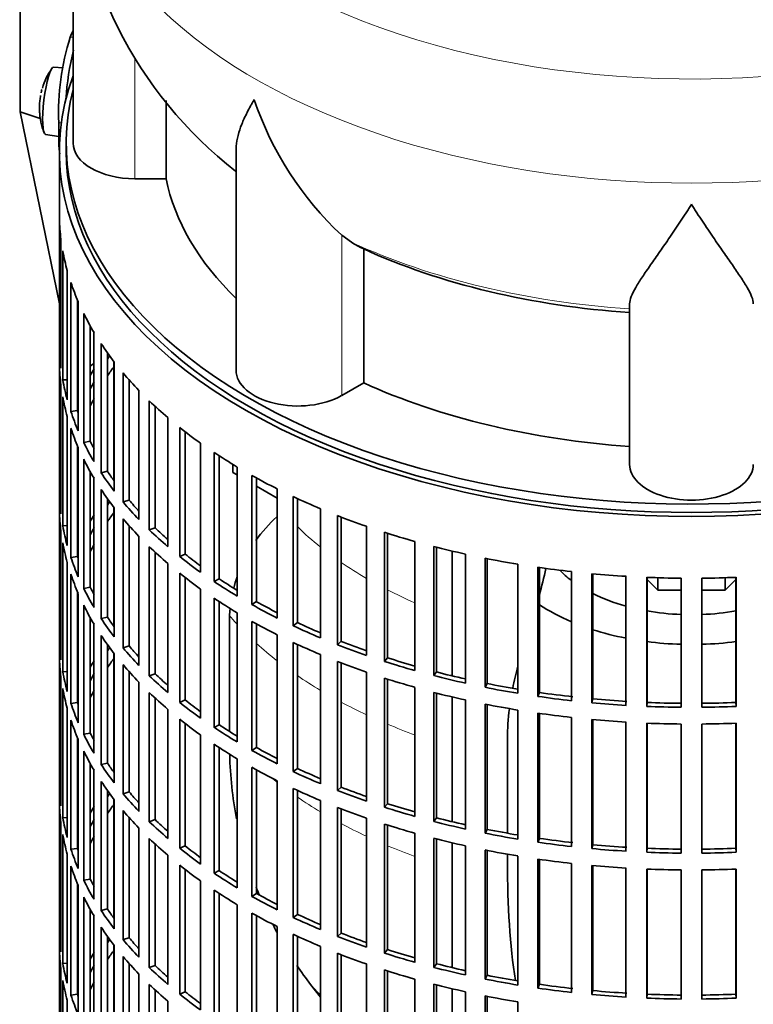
# Model space of a CAD drawing. Header units: millimetres. Extents: x 160 to 768, y -1238 to 1433.
# Tile 3 of 15: x 572 to 679, y -1128 to -985. Entities that reach past the tile are written whole.
import ezdxf

# ---------------------------------------------------------------- set-up
doc = ezdxf.new("R2010")
doc.units = ezdxf.units.MM
for name, color, linetype in [('M5X8_UNI7687', 7, 'Continuous'), ('VSI134_DIFFUSORE', 7, 'Continuous'), ('VSI134_FILTRO_A', 7, 'Continuous'), ('VSI134_GIUNTO_8×', 7, 'Continuous'), ('VSI134_SUPPORTO_', 7, 'Continuous'), ('VSI134_TERMINALE', 7, 'Continuous')]:
    doc.layers.add(name, color=color, linetype=linetype)

# ---------------------------------------------------------------- blocks, each defined once
blk = doc.blocks.new('SE4')
at = {"layer": 'M5X8_UNI7687', "color": 7, "linetype": 'Continuous', "lineweight": 35}
for p, q in [((578.34, -991.9), (577.03, -991.78)), ((575.83, -1001.57), (577.76, -1001.86))]:
    blk.add_line(p, q, dxfattribs=at)
for centre, radius, start, end in [((584.95, -997.72), 10, 144.9873, 163.3043), ((584.95, -997.72), 10, 166.4722, 167.3464), ((208.85, -941.16), 370.34, 351.3859, 351.4936), ((584.95, -997.72), 10, 182.7249, 201.02)]:
    blk.add_arc(centre, radius, start, end, dxfattribs=at)
for centre, major_axis, ratio, start_param, end_param in [((576.44, -996.67), (0.6, 4.89), 0.169759, 0.004788, 3.136805), ((584.97, -997.63), (9.78, -2.08), 0.810411, 3.076577, 3.120069), ((584.93, -997.84), (9.94, -1.06), 0.589949, 3.115062, 3.229621), ((583.42, -995.72), (-7.36, -5.62), 0.747167, 5.690056, 5.839748)]:
    blk.add_ellipse(centre, major_axis=major_axis, ratio=ratio, start_param=start_param, end_param=end_param, dxfattribs=at)
at = {"layer": 'VSI134_DIFFUSORE', "color": 7, "linetype": 'Continuous', "lineweight": 35}
for p, q in [((579.85, -959.77), (579.85, -1002.83)), ((593.38, -1008.03), (593.38, -996.64)), ((603.57, -1003.76), (603.57, -1035.9)), ((588.85, -1008.03), (593.38, -1008.03)), ((620.36, -1017.28), (618.94, -1016.23)), ((622.14, -1037.72), (622.14, -1018.25)), ((660.85, -1049.59), (660.85, -1026.25)), ((618.94, -1039.57), (622.14, -1037.72))]:
    blk.add_line(p, q, dxfattribs=at)
at = {"layer": 'VSI134_DIFFUSORE', "color": 4, "linetype": 'Continuous', "lineweight": 9}
for p, q in [((588.85, -1008.03), (588.85, -990.41)), ((618.94, -1039.57), (618.94, -1016.23))]:
    blk.add_line(p, q, dxfattribs=at)
at = {"layer": 'VSI134_DIFFUSORE', "color": 7, "linetype": 'Continuous', "lineweight": 35}
for centre, radius, start, end in [((641.19, -958.56), 61.32, 181.143, 232.0809), ((651.44, -981.27), 47.73, 198.6373, 227.0857), ((628.27, -1004.88), 14.7, 237.4509, 245.3566)]:
    blk.add_arc(centre, radius, start, end, dxfattribs=at)
at = {"layer": 'VSI134_DIFFUSORE', "color": 4, "linetype": 'Continuous', "lineweight": 9}
for centre, major_axis, start_param, end_param in [((669.85, -944.06), (85.67, 0), 2.814659, 6.283185), ((669.85, -956.81), (-89.83, 0), 0, 3.20888), ((669.85, -981.36), (-79.5, 0), 0.898849, 1.457346)]:
    blk.add_ellipse(centre, major_axis=major_axis, ratio=0.57735, start_param=start_param, end_param=end_param, dxfattribs=at)
at = {"layer": 'VSI134_DIFFUSORE', "color": 7, "linetype": 'Continuous', "lineweight": 35}
for centre, major_axis, start_param, end_param in [((588.85, -1002.83), (9, 0), 3.141593, 4.712389), ((669.85, -1002.83), (-77, 0), 0.117151, 0.534109), ((669.85, -983.35), (-77, 0), 0.902549, 1.453645), ((612.57, -1035.9), (9, 0), 3.141593, 5.497787), ((669.85, -1002.83), (-77, 0), 0.902549, 1.453645), ((669.85, -1049.59), (-9, 0), 0, 3.141593)]:
    blk.add_ellipse(centre, major_axis=major_axis, ratio=0.57735, start_param=start_param, end_param=end_param, dxfattribs=at)
for points, knots in [([(603.57, -1003.77), (603.57, -1003.61), (603.58, -1003.44), (603.67, -1002.26), (603.95, -1001.21), (604.62, -999.53), (604.89, -998.96), (605.34, -998.07), (605.5, -997.77), (605.76, -997.31), (605.89, -997.07), (606.02, -996.84), (606.12, -996.68), (606.16, -996.6), (606.21, -996.52)], [0.4586292, 0.4586292, 0.4586292, 0.4586292, 0.5, 0.5, 0.75, 0.75, 0.875, 0.875, 0.9375, 0.9375, 0.96875, 0.984375, 0.984375, 1, 1, 1, 1]), ([(669.85, -1011.74), (669.72, -1011.95), (669.58, -1012.17), (669.32, -1012.59), (669.19, -1012.79), (668.79, -1013.41), (668.52, -1013.81), (667.74, -1015.01), (667.22, -1015.77), (666.21, -1017.25), (665.71, -1017.96), (664.77, -1019.31), (664.31, -1019.96), (663.47, -1021.18), (663.07, -1021.76), (662.53, -1022.58), (662.36, -1022.84), (662.04, -1023.36), (661.89, -1023.61), (661.47, -1024.33), (661.25, -1024.77), (660.94, -1025.57), (660.85, -1025.93), (660.85, -1026.25)], [0, 0, 0, 0, 0.03125, 0.03125, 0.0625, 0.0625, 0.125, 0.125, 0.25, 0.25, 0.375, 0.375, 0.5, 0.5, 0.625, 0.625, 0.6875, 0.6875, 0.75, 0.75, 0.875, 0.875, 1, 1, 1, 1]), ([(678.85, -1026.25), (678.85, -1025.93), (678.76, -1025.57), (678.45, -1024.77), (678.23, -1024.33), (677.81, -1023.61), (677.66, -1023.36), (677.34, -1022.85), (677.17, -1022.58), (676.63, -1021.76), (676.23, -1021.18), (675.39, -1019.96), (674.94, -1019.32), (673.99, -1017.97), (673.5, -1017.25), (672.48, -1015.78), (671.96, -1015.01), (671.18, -1013.82), (670.91, -1013.41), (670.52, -1012.79), (670.38, -1012.59), (670.12, -1012.17), (669.98, -1011.95), (669.85, -1011.74)], [0, 0, 0, 0, 0.125, 0.125, 0.25, 0.25, 0.3125, 0.3125, 0.375, 0.375, 0.5, 0.5, 0.625, 0.625, 0.75, 0.75, 0.875, 0.875, 0.9375, 0.9375, 0.96875, 0.96875, 1, 1, 1, 1])]:
    blk.add_open_spline(points, degree=3, knots=knots, dxfattribs=at)
at = {"layer": 'VSI134_FILTRO_A', "color": 7, "linetype": 'Continuous', "lineweight": 35}
for p, q in [((577.85, -1004.05), (577.85, -1168.17)), ((577.86, -1013.91), (577.86, -1032.69)), ((578.08, -1016.79), (578.08, -1035.57)), ((578.34, -1018.54), (578.34, -1037.31)), ((579, -1021.4), (579, -1040.18)), ((579.52, -1023.12), (579.52, -1041.9)), ((580.5, -1025.69), (580.5, -1041.77)), ((580.6, -1025.94), (580.6, -1044.72)), ((581.39, -1027.63), (581.39, -1046.41)), ((582.34, -1029.43), (582.34, -1046.23)), ((582.89, -1030.38), (582.89, -1049.16)), ((578.08, -1032.68), (577.86, -1032.69)), ((583.93, -1032.02), (583.93, -1050.8)), ((584.85, -1033.36), (584.85, -1050.58)), ((577.86, -1035.14), (577.86, -1053.92)), ((585.84, -1034.69), (585.84, -1053.47)), ((587.12, -1036.27), (587.12, -1055.05)), ((578.08, -1038.02), (578.08, -1056.8)), ((579, -1037.27), (578.34, -1037.31)), ((588.01, -1037.3), (588.01, -1054.79)), ((578.34, -1039.76), (578.34, -1058.54)), ((589.43, -1038.83), (589.43, -1057.61)), ((590.94, -1040.35), (590.94, -1059.13)), ((591.79, -1041.14), (591.79, -1058.82)), ((579, -1042.63), (579, -1061.41)), ((580.5, -1041.77), (579.52, -1041.9)), ((593.63, -1042.78), (593.63, -1061.56)), ((579.52, -1044.35), (579.52, -1063.13)), ((595.37, -1044.21), (595.37, -1062.99)), ((596.16, -1044.84), (596.16, -1062.64)), ((580.5, -1046.92), (580.5, -1063)), ((580.6, -1047.17), (580.6, -1065.95)), ((582.34, -1046.23), (581.39, -1046.41)), ((598.41, -1046.5), (598.41, -1065.28)), ((600.36, -1047.84), (600.36, -1066.62)), ((601.09, -1048.33), (601.09, -1066.23)), ((581.39, -1048.85), (581.39, -1067.63)), ((603.73, -1049.97), (603.73, -1068.75)), ((582.34, -1050.66), (582.34, -1067.46)), ((584.85, -1050.58), (583.93, -1050.8)), ((605.88, -1051.21), (605.88, -1069.99)), ((582.89, -1051.61), (582.89, -1070.39)), ((606.55, -1051.58), (606.55, -1069.56)), ((578.08, -1053.91), (577.86, -1053.92)), ((583.93, -1053.25), (583.93, -1072.03)), ((609.56, -1053.16), (609.56, -1071.94)), ((611.88, -1054.28), (611.88, -1073.06)), ((584.85, -1054.59), (584.85, -1071.81)), ((588.01, -1054.79), (587.12, -1055.05)), ((612.49, -1054.56), (612.49, -1072.6)), ((577.86, -1056.37), (577.86, -1075.15)), ((585.84, -1055.92), (585.84, -1074.7)), ((615.85, -1056.04), (615.85, -1074.82)), ((618.33, -1057.04), (618.33, -1075.82)), ((618.87, -1057.25), (618.87, -1075.33)), ((579, -1058.49), (578.34, -1058.54)), ((587.12, -1057.5), (587.12, -1076.28)), ((588.01, -1058.53), (588.01, -1076.01)), ((622.55, -1058.59), (622.55, -1077.37)), ((578.08, -1059.25), (578.08, -1078.03)), ((589.43, -1060.06), (589.43, -1078.84)), ((591.79, -1058.82), (590.94, -1059.13)), ((625.17, -1059.47), (625.17, -1078.25)), ((625.63, -1059.61), (625.63, -1077.73)), ((578.34, -1060.99), (578.34, -1079.77)), ((629.6, -1060.8), (629.6, -1079.58)), ((632.35, -1061.54), (632.35, -1080.32)), ((590.94, -1061.58), (590.94, -1080.36)), ((591.79, -1062.37), (591.79, -1080.05)), ((596.16, -1062.64), (595.37, -1062.99)), ((632.73, -1061.64), (632.73, -1079.78)), ((636.97, -1062.64), (636.97, -1081.42)), ((579, -1063.86), (579, -1082.63)), ((580.5, -1063), (579.52, -1063.13)), ((593.63, -1064.01), (593.63, -1082.79)), ((639.81, -1063.24), (639.81, -1082.02)), ((640.11, -1063.3), (640.11, -1081.47)), ((644.58, -1064.11), (644.58, -1082.89)), ((579.52, -1065.58), (579.52, -1084.36)), ((595.37, -1065.44), (595.37, -1084.22)), ((647.5, -1064.56), (647.5, -1083.34)), ((647.72, -1064.59), (647.72, -1082.78)), ((652.39, -1065.19), (652.39, -1083.97)), ((655.37, -1065.49), (655.37, -1084.27)), ((655.5, -1065.5), (655.5, -1083.7)), ((596.16, -1066.07), (596.16, -1083.87)), ((601.09, -1066.23), (600.36, -1066.62)), ((660.32, -1065.87), (660.32, -1084.65)), ((663.34, -1066.02), (663.34, -1084.8)), ((663.38, -1066.02), (663.38, -1084.22)), ((668.34, -1066.14), (668.34, -1084.92)), ((671.36, -1066.14), (671.36, -1084.92)), ((676.32, -1066.02), (676.32, -1084.22)), ((676.36, -1066.02), (676.36, -1084.8)), ((580.5, -1068.15), (580.5, -1084.23)), ((580.6, -1068.4), (580.6, -1087.17)), ((582.34, -1067.46), (581.39, -1067.63)), ((598.41, -1067.73), (598.41, -1086.51)), ((581.39, -1070.08), (581.39, -1088.86)), ((600.36, -1069.07), (600.36, -1087.85)), ((601.09, -1069.56), (601.09, -1087.46)), ((606.55, -1069.56), (605.88, -1069.99)), ((603.73, -1071.2), (603.73, -1089.98)), ((582.34, -1071.89), (582.34, -1088.69)), ((582.89, -1072.84), (582.89, -1091.62)), ((584.85, -1071.81), (583.93, -1072.03)), ((605.88, -1072.44), (605.88, -1091.22)), ((606.55, -1072.81), (606.55, -1090.79)), ((612.49, -1072.6), (611.88, -1073.06)), ((609.56, -1074.39), (609.56, -1093.17)), ((578.08, -1075.14), (577.86, -1075.15)), ((583.93, -1074.48), (583.93, -1093.26)), ((584.85, -1075.82), (584.85, -1093.04)), ((611.88, -1075.51), (611.88, -1094.29)), ((612.49, -1075.79), (612.49, -1093.83)), ((618.87, -1075.33), (618.33, -1075.82)), ((585.84, -1077.15), (585.84, -1095.93)), ((588.01, -1076.01), (587.12, -1076.28)), ((615.85, -1077.27), (615.85, -1096.05)), ((577.86, -1077.6), (577.86, -1096.38)), ((587.12, -1078.73), (587.12, -1097.51)), ((618.33, -1078.27), (618.33, -1097.05)), ((618.87, -1078.48), (618.87, -1096.56)), ((625.63, -1077.73), (625.17, -1078.25)), ((579, -1079.72), (578.34, -1079.77)), ((588.01, -1079.76), (588.01, -1097.24)), ((591.79, -1080.05), (590.94, -1080.36)), ((622.55, -1079.82), (622.55, -1098.6)), ((632.73, -1079.78), (632.35, -1080.32)), ((578.08, -1080.48), (578.08, -1099.26)), ((589.43, -1081.29), (589.43, -1100.07)), ((625.17, -1080.7), (625.17, -1099.47)), ((625.63, -1080.84), (625.63, -1098.96)), ((640.11, -1081.47), (639.81, -1082.02)), ((578.34, -1082.22), (578.34, -1101)), ((590.94, -1082.81), (590.94, -1101.58)), ((629.6, -1082.03), (629.6, -1100.81)), ((632.35, -1082.77), (632.35, -1101.55)), ((632.73, -1082.87), (632.73, -1101.01)), ((647.72, -1082.78), (647.5, -1083.34)), ((580.5, -1084.23), (579.52, -1084.36)), ((591.79, -1083.6), (591.79, -1101.27)), ((596.16, -1083.87), (595.37, -1084.22)), ((636.97, -1083.87), (636.97, -1102.65)), ((639.81, -1084.47), (639.81, -1103.25)), ((655.5, -1083.7), (655.37, -1084.27)), ((663.38, -1084.22), (663.34, -1084.8)), ((676.32, -1084.22), (676.36, -1084.8)), ((579, -1085.08), (579, -1103.86)), ((593.63, -1085.24), (593.63, -1104.02)), ((640.11, -1084.53), (640.11, -1102.7)), ((644.58, -1085.34), (644.58, -1104.12)), ((647.5, -1085.79), (647.5, -1104.57)), ((647.72, -1085.82), (647.72, -1104.01)), ((579.52, -1086.81), (579.52, -1105.59)), ((595.37, -1086.67), (595.37, -1105.45)), ((596.16, -1087.29), (596.16, -1105.1)), ((652.39, -1086.42), (652.39, -1105.19)), ((655.37, -1086.72), (655.37, -1105.5)), ((655.5, -1086.73), (655.5, -1104.93)), ((660.32, -1087.1), (660.32, -1105.87)), ((663.34, -1087.25), (663.34, -1106.03)), ((663.38, -1087.25), (663.38, -1105.45)), ((676.32, -1087.25), (676.32, -1105.45)), ((676.36, -1087.25), (676.36, -1106.03)), ((582.34, -1088.69), (581.39, -1088.86)), ((601.09, -1087.46), (600.36, -1087.85)), ((668.34, -1087.37), (668.34, -1106.15)), ((671.36, -1087.37), (671.36, -1106.15)), ((580.5, -1089.38), (580.5, -1105.46)), ((580.6, -1089.62), (580.6, -1108.4)), ((598.41, -1088.96), (598.41, -1107.74)), ((581.39, -1091.31), (581.39, -1110.09)), ((600.36, -1090.3), (600.36, -1109.08)), ((601.09, -1090.79), (601.09, -1108.69)), ((606.55, -1090.79), (605.88, -1091.22)), ((584.85, -1093.04), (583.93, -1093.26)), ((603.73, -1092.43), (603.73, -1111.21)), ((582.34, -1093.12), (582.34, -1109.92)), ((582.89, -1094.07), (582.89, -1112.85)), ((605.88, -1093.67), (605.88, -1112.44)), ((606.55, -1094.04), (606.55, -1112.02)), ((612.49, -1093.83), (611.88, -1094.29)), ((583.93, -1095.71), (583.93, -1114.49)), ((609.56, -1095.62), (609.56, -1114.4)), ((578.08, -1096.37), (577.86, -1096.38)), ((584.85, -1097.05), (584.85, -1114.27)), ((588.01, -1097.24), (587.12, -1097.51)), ((611.88, -1096.74), (611.88, -1115.52)), ((612.49, -1097.02), (612.49, -1115.06)), ((618.87, -1096.56), (618.33, -1097.05)), ((585.84, -1098.38), (585.84, -1117.15)), ((615.85, -1098.5), (615.85, -1117.28)), ((577.86, -1098.83), (577.86, -1117.6)), ((587.12, -1099.96), (587.12, -1118.74)), ((618.33, -1099.5), (618.33, -1118.28)), ((618.87, -1099.71), (618.87, -1117.79)), ((625.63, -1098.96), (625.17, -1099.47)), ((579, -1100.95), (578.34, -1101)), ((588.01, -1100.98), (588.01, -1118.47)), ((591.79, -1101.27), (590.94, -1101.58)), ((622.55, -1101.05), (622.55, -1119.83)), ((632.73, -1101.01), (632.35, -1101.55)), ((578.08, -1101.71), (578.08, -1120.49)), ((589.43, -1102.52), (589.43, -1121.3)), ((625.17, -1101.92), (625.17, -1120.7)), ((625.63, -1102.07), (625.63, -1120.19)), ((640.11, -1102.7), (639.81, -1103.25)), ((578.34, -1103.45), (578.34, -1122.23)), ((590.94, -1104.03), (590.94, -1122.81)), ((629.6, -1103.26), (629.6, -1122.04)), ((632.35, -1104), (632.35, -1122.78)), ((632.73, -1104.09), (632.73, -1122.24)), ((647.72, -1104.01), (647.5, -1104.57)), ((580.5, -1105.46), (579.52, -1105.59)), ((591.79, -1104.83), (591.79, -1122.5)), ((596.16, -1105.1), (595.37, -1105.45)), ((636.97, -1105.1), (636.97, -1123.88)), ((639.81, -1105.7), (639.81, -1124.48)), ((640.11, -1105.76), (640.11, -1123.93)), ((655.5, -1104.93), (655.37, -1105.5)), ((663.38, -1105.45), (663.34, -1106.03)), ((676.32, -1105.45), (676.36, -1106.03)), ((579, -1106.31), (579, -1125.09)), ((593.63, -1106.47), (593.63, -1125.25)), ((644.58, -1106.57), (644.58, -1125.35)), ((647.5, -1107.02), (647.5, -1125.8)), ((647.72, -1107.05), (647.72, -1125.23)), ((579.52, -1108.03), (579.52, -1126.81)), ((595.37, -1107.9), (595.37, -1126.68)), ((596.16, -1108.52), (596.16, -1126.33)), ((601.09, -1108.69), (600.36, -1109.08)), ((652.39, -1107.64), (652.39, -1126.42)), ((655.37, -1107.95), (655.37, -1126.73)), ((655.5, -1107.96), (655.5, -1126.15)), ((660.32, -1108.32), (660.32, -1127.1)), ((663.34, -1108.48), (663.34, -1127.26)), ((663.38, -1108.48), (663.38, -1126.68)), ((668.34, -1108.6), (668.34, -1127.38)), ((671.36, -1108.6), (671.36, -1127.38)), ((676.32, -1108.48), (676.32, -1126.68)), ((676.36, -1108.48), (676.36, -1127.26)), ((582.34, -1109.92), (581.39, -1110.09)), ((598.41, -1110.19), (598.41, -1128.97)), ((580.5, -1110.61), (580.5, -1126.69)), ((580.6, -1110.85), (580.6, -1129.63)), ((600.36, -1111.53), (600.36, -1130.31)), ((581.39, -1112.54), (581.39, -1131.32)), ((601.09, -1112.01), (601.09, -1129.92)), ((606.55, -1112.02), (605.88, -1112.44)), ((582.34, -1114.35), (582.34, -1131.15)), ((584.85, -1114.27), (583.93, -1114.49)), ((603.73, -1113.66), (603.73, -1132.44)), ((582.89, -1115.29), (582.89, -1134.07)), ((605.88, -1114.89), (605.88, -1133.67)), ((606.55, -1115.27), (606.55, -1133.25)), ((612.49, -1115.06), (611.88, -1115.52)), ((583.93, -1116.94), (583.93, -1135.72)), ((609.56, -1116.84), (609.56, -1135.62)), ((578.08, -1117.6), (577.86, -1117.6)), ((584.85, -1118.28), (584.85, -1135.5)), ((588.01, -1118.47), (587.12, -1118.74)), ((611.88, -1117.97), (611.88, -1136.75)), ((612.49, -1118.25), (612.49, -1136.29)), ((618.87, -1117.79), (618.33, -1118.28)), ((577.86, -1120.05), (577.86, -1138.83)), ((585.84, -1119.6), (585.84, -1138.38)), ((615.85, -1119.73), (615.85, -1138.51)), ((625.63, -1120.19), (625.17, -1120.7)), ((587.12, -1121.19), (587.12, -1139.97)), ((618.33, -1120.73), (618.33, -1139.51)), ((618.87, -1120.94), (618.87, -1139.02)), ((578.08, -1122.94), (578.08, -1141.72)), ((579, -1122.18), (578.34, -1122.23)), ((588.01, -1122.21), (588.01, -1139.7)), ((591.79, -1122.5), (590.94, -1122.81)), ((622.55, -1122.28), (622.55, -1141.06)), ((625.17, -1123.15), (625.17, -1141.93)), ((632.73, -1122.24), (632.35, -1122.78)), ((589.43, -1123.75), (589.43, -1142.53)), ((625.63, -1123.3), (625.63, -1141.42)), ((629.6, -1124.49), (629.6, -1143.27)), ((640.11, -1123.93), (639.81, -1124.48)), ((578.34, -1124.68), (578.34, -1143.46)), ((590.94, -1125.26), (590.94, -1144.04)), ((632.35, -1125.23), (632.35, -1144)), ((632.73, -1125.32), (632.73, -1143.47)), ((647.72, -1125.23), (647.5, -1125.8)), ((580.5, -1126.69), (579.52, -1126.81)), ((591.79, -1126.06), (591.79, -1143.73)), ((596.16, -1126.33), (595.37, -1126.68)), ((636.97, -1126.33), (636.97, -1145.11)), ((639.81, -1126.93), (639.81, -1145.71)), ((640.11, -1126.99), (640.11, -1145.16)), ((655.5, -1126.15), (655.37, -1126.73)), ((663.38, -1126.68), (663.34, -1127.26)), ((676.32, -1126.68), (676.36, -1127.26)), ((579, -1127.54), (579, -1146.32)), ((593.63, -1127.7), (593.63, -1146.48)), ((644.58, -1127.8), (644.58, -1146.58))]:
    blk.add_line(p, q, dxfattribs=at)
for centre, major_axis, start_param, end_param in [((669.85, -1004.05), (-92, 0), -0.208894, 3.350487), ((669.85, -1004.05), (-91, 0), 0, 3.141593), ((669.85, -1013.04), (-92, 0), 0.016456, 0.07081), ((669.85, -1013.04), (-92, 0), 0.103722, 0.158077), ((669.85, -1013.04), (-92, 0), 0.190989, 0.245343), ((669.85, -1013.04), (-92, 0), 0.278255, 0.33261), ((669.85, -1031.82), (-92, 0), 0.016456, 0.07081), ((669.85, -1013.04), (-92, 0), 0.365522, 0.419876), ((669.85, -1053.04), (-91, 0), -0.374965, -0.365223), ((669.85, -1034.26), (-92, 0), 0.016456, 0.07081), ((669.85, -1053.04), (-92, 0), -0.33261, -0.313806), ((669.85, -1055.49), (-91, 0), -0.394539, -0.365223), ((669.85, -1013.04), (-92, 0), 0.452788, 0.507143), ((669.85, -1031.82), (-92, 0), 0.103722, 0.158077), ((669.85, -1053.04), (-91, 0), -0.299174, -0.277957), ((669.85, -1034.26), (-92, 0), 0.103722, 0.158077), ((669.85, -1055.49), (-91, 0), -0.299174, -0.277957), ((669.85, -1053.04), (-92, 0), -0.245343, -0.240575), ((669.85, -1013.04), (-92, 0), 0.540055, 0.594409), ((669.85, -1031.82), (-92, 0), 0.190989, 0.245343), ((669.85, -1031.82), (-91, 0), 0.19069, 0.196715), ((669.85, -1034.26), (-92, 0), 0.190989, 0.245343), ((669.85, -1013.04), (-92, 0), 0.627321, 0.681676), ((669.85, -1031.82), (-92, 0), 0.278255, 0.33261), ((669.85, -1031.82), (-91, 0), 0.277957, 0.299174), ((669.85, -1013.04), (-92, 0), 0.714588, 0.768942), ((669.85, -1034.26), (-92, 0), 0.278255, 0.33261), ((669.85, -1031.82), (-92, 0), 0.365522, 0.419876), ((669.85, -1031.82), (-91, 0), 0.365223, 0.394539), ((669.85, -1013.04), (-92, 0), 0.801854, 0.856209), ((669.85, -1053.04), (-92, 0), 0.016456, 0.07081), ((669.85, -1034.26), (-92, 0), 0.365522, 0.419876), ((669.85, -1013.04), (-92, 0), 0.889121, 0.943475), ((669.85, -1074.27), (-91, 0), -0.374965, -0.365223), ((669.85, -1031.82), (-92, 0), 0.452788, 0.507143), ((669.85, -1031.82), (-91, 0), 0.45249, 0.486998), ((669.85, -1055.49), (-92, 0), 0.016456, 0.07081), ((669.85, -1074.27), (-92, 0), -0.33261, -0.313806), ((669.85, -1076.72), (-91, 0), -0.394539, -0.365223), ((669.85, -1013.04), (-92, 0), 0.976387, 1.030742), ((669.85, -1053.04), (-92, 0), 0.103722, 0.158077), ((669.85, -1034.26), (-92, 0), 0.452788, 0.507143), ((669.85, -1074.27), (-91, 0), -0.299174, -0.277957), ((669.85, -1031.82), (-92, 0), 0.540055, 0.594409), ((669.85, -1031.82), (-91, 0), 0.539756, 0.577951), ((669.85, -1013.04), (-92, 0), 1.063654, 1.118008), ((669.85, -1055.49), (-92, 0), 0.103722, 0.158077), ((669.85, -1074.27), (-92, 0), -0.245343, -0.240575), ((669.85, -1076.72), (-91, 0), -0.299174, -0.277957), ((669.85, -1013.04), (-92, 0), 1.15092, 1.205275), ((669.85, -1034.26), (-92, 0), 0.540055, 0.594409), ((669.85, -1031.82), (-91, 0), 0.627022, 0.668018), ((669.85, -1053.04), (-92, 0), 0.190989, 0.245343), ((669.85, -1053.04), (-91, 0), 0.19069, 0.196715), ((669.85, -1031.82), (-92, 0), 0.627321, 0.681676), ((669.85, -1013.04), (-92, 0), 1.238186, 1.292541), ((669.85, -1055.49), (-92, 0), 0.190989, 0.245343), ((669.85, -1034.26), (-92, 0), 0.627321, 0.681676), ((669.85, -1013.04), (-92, 0), 1.325453, 1.379807), ((669.85, -1013.04), (-92, 0), 1.412719, 1.467074), ((669.85, -1031.82), (-92, 0), 0.714588, 0.768942), ((669.85, -1031.82), (-91, 0), 0.714289, 0.757518), ((669.85, -1013.04), (-92, 0), 1.499986, 1.55434), ((669.85, -1013.04), (92, 0), 4.728845, 4.783199), ((669.85, -1053.04), (-92, 0), 0.278255, 0.33261), ((669.85, -1053.04), (-91, 0), 0.277957, 0.299174), ((669.85, -1055.49), (-92, 0), 0.278255, 0.33261), ((669.85, -1034.26), (-92, 0), 0.714588, 0.768942), ((669.85, -1031.82), (-92, 0), 0.801854, 0.856209), ((669.85, -1031.82), (-91, 0), 0.801555, 0.846635), ((669.85, -1053.04), (-92, 0), 0.365522, 0.419876), ((669.85, -1053.04), (-91, 0), 0.365223, 0.394539), ((669.85, -1034.26), (-92, 0), 0.801854, 0.856209), ((669.85, -1031.82), (-91, 0), 0.888822, 0.935485), ((669.85, -1031.82), (-92, 0), 0.889121, 0.943475), ((669.85, -1074.27), (-92, 0), 0.016456, 0.07081), ((669.85, -1055.49), (-92, 0), 0.365522, 0.419876), ((669.85, -1034.26), (-92, 0), 0.889121, 0.943475), ((669.85, -1031.82), (-92, 0), 0.976387, 1.030742), ((669.85, -1031.82), (-91, 0), 0.976088, 1.024141), ((669.85, -1095.5), (-91, 0), -0.374965, -0.365223), ((669.85, -1053.04), (-92, 0), 0.452788, 0.507143), ((669.85, -1053.04), (-91, 0), 0.45249, 0.486998), ((669.85, -1076.72), (-92, 0), 0.016456, 0.07081), ((669.85, -1095.5), (-92, 0), -0.33261, -0.313806), ((669.85, -1097.95), (-91, 0), -0.394539, -0.365223), ((669.85, -1055.49), (-92, 0), 0.452788, 0.507143), ((669.85, -1034.26), (-92, 0), 0.976387, 1.030742), ((669.85, -1031.82), (-92, 0), 1.063654, 1.118008), ((669.85, -1031.82), (-91, 0), 1.063355, 1.112655), ((669.85, -1074.27), (-92, 0), 0.103722, 0.158077), ((669.85, -1095.5), (-91, 0), -0.299174, -0.277957), ((669.85, -1053.04), (-91, 0), 0.539756, 0.577951), ((669.85, -1031.82), (-91, 0), 1.150621, 1.201065), ((669.85, -1053.04), (-92, 0), 0.540055, 0.594409), ((669.85, -1034.26), (-92, 0), 1.063654, 1.118008), ((669.85, -1031.82), (-92, 0), 1.15092, 1.205275), ((669.85, -1031.82), (-91, 0), 1.237888, 1.2894), ((669.85, -1076.72), (-92, 0), 0.103722, 0.158077), ((669.85, -1095.5), (-92, 0), -0.245343, -0.240575), ((669.85, -1097.95), (-91, 0), -0.299174, -0.277957), ((669.85, -1055.49), (-92, 0), 0.540055, 0.594409), ((669.85, -1034.26), (-92, 0), 1.15092, 1.205275), ((669.85, -1031.82), (-92, 0), 1.238186, 1.292541), ((669.85, -1031.82), (-91, 0), 1.325154, 1.380106), ((669.85, -1074.27), (-92, 0), 0.190989, 0.245343), ((669.85, -1074.27), (-91, 0), 0.19069, 0.196715), ((669.85, -1053.04), (-92, 0), 0.627321, 0.681676), ((669.85, -1053.04), (-91, 0), 0.627022, 0.668018), ((669.85, -1034.26), (-92, 0), 1.238186, 1.292541), ((669.85, -1031.82), (-92, 0), 1.325453, 1.379807), ((669.85, -1031.82), (-92, 0), 1.412719, 1.467074), ((669.85, -1031.82), (-91, 0), 1.412421, 1.467373), ((669.85, -1031.82), (-91, 0), 1.499687, 1.554639), ((669.85, -1031.82), (91, 0), 4.728546, 4.783498), ((669.85, -1034.26), (-92, 0), 1.325453, 1.379807), ((669.85, -1031.82), (-92, 0), 1.499986, 1.55434), ((669.85, -1031.82), (92, 0), 4.728845, 4.783199), ((669.85, -1076.72), (-92, 0), 0.190989, 0.245343), ((669.85, -1055.49), (-92, 0), 0.627321, 0.681676), ((669.85, -1034.26), (-92, 0), 1.412719, 1.467074), ((669.85, -1034.26), (-92, 0), 1.499986, 1.55434), ((669.85, -1034.26), (92, 0), 4.728845, 4.783199), ((669.85, -1074.27), (-91, 0), 0.277957, 0.299174), ((669.85, -1053.04), (-92, 0), 0.714588, 0.768942), ((669.85, -1053.04), (-91, 0), 0.714289, 0.757518), ((669.85, -1074.27), (-92, 0), 0.278255, 0.33261), ((669.85, -1076.72), (-92, 0), 0.278255, 0.33261), ((669.85, -1055.49), (-92, 0), 0.714588, 0.768942), ((669.85, -1053.04), (-92, 0), 0.801854, 0.856209), ((669.85, -1053.04), (-91, 0), 0.801555, 0.846635), ((669.85, -1074.27), (-91, 0), 0.365223, 0.394539), ((669.85, -1074.27), (-92, 0), 0.365522, 0.419876), ((669.85, -1055.49), (-92, 0), 0.801854, 0.856209), ((669.85, -1053.04), (-92, 0), 0.889121, 0.943475), ((669.85, -1053.04), (-91, 0), 0.888822, 0.935485), ((669.85, -1076.72), (-92, 0), 0.365522, 0.419876), ((669.85, -1095.5), (-92, 0), 0.016456, 0.07081), ((669.85, -1074.27), (-91, 0), 0.45249, 0.486998), ((669.85, -1055.49), (-92, 0), 0.889121, 0.943475), ((669.85, -1053.04), (-92, 0), 0.976387, 1.030742), ((669.85, -1053.04), (-91, 0), 0.976088, 1.024141), ((669.85, -1116.73), (-91, 0), -0.374965, -0.365223), ((669.85, -1074.27), (-92, 0), 0.452788, 0.507143), ((669.85, -1097.95), (-92, 0), 0.016456, 0.07081), ((669.85, -1116.73), (-92, 0), -0.33261, -0.313806), ((669.85, -1119.18), (-91, 0), -0.394539, -0.365223), ((669.85, -1076.72), (-92, 0), 0.452788, 0.507143), ((669.85, -1055.49), (-92, 0), 0.976387, 1.030742), ((669.85, -1053.04), (-92, 0), 1.063654, 1.118008), ((669.85, -1053.04), (-91, 0), 1.063355, 1.112655), ((669.85, -1095.5), (-92, 0), 0.103722, 0.158077), ((669.85, -1116.73), (-91, 0), -0.299174, -0.277957), ((669.85, -1074.27), (-92, 0), 0.540055, 0.594409), ((669.85, -1074.27), (-91, 0), 0.539756, 0.577951), ((669.85, -1053.04), (-92, 0), 1.15092, 1.205275), ((669.85, -1053.04), (-91, 0), 1.150621, 1.201065), ((669.85, -1055.49), (-92, 0), 1.063654, 1.118008), ((669.85, -1053.04), (-91, 0), 1.237888, 1.2894), ((669.85, -1097.95), (-92, 0), 0.103722, 0.158077), ((669.85, -1116.73), (-92, 0), -0.245343, -0.240575), ((669.85, -1119.18), (-91, 0), -0.299174, -0.277957), ((669.85, -1076.72), (-92, 0), 0.540055, 0.594409), ((669.85, -1055.49), (-92, 0), 1.15092, 1.205275), ((669.85, -1053.04), (-92, 0), 1.238186, 1.292541), ((669.85, -1053.04), (-91, 0), 1.325154, 1.380106), ((669.85, -1095.5), (-92, 0), 0.190989, 0.245343), ((669.85, -1095.5), (-91, 0), 0.19069, 0.196715), ((669.85, -1074.27), (-92, 0), 0.627321, 0.681676), ((669.85, -1074.27), (-91, 0), 0.627022, 0.668018), ((669.85, -1055.49), (-92, 0), 1.238186, 1.292541), ((669.85, -1053.04), (-92, 0), 1.325453, 1.379807), ((669.85, -1053.04), (-92, 0), 1.412719, 1.467074), ((669.85, -1053.04), (-91, 0), 1.412421, 1.467373), ((669.85, -1053.04), (-91, 0), 1.499687, 1.554639), ((669.85, -1053.04), (91, 0), 4.728546, 4.783498), ((669.85, -1055.49), (-92, 0), 1.325453, 1.379807), ((669.85, -1053.04), (-92, 0), 1.499986, 1.55434), ((669.85, -1053.04), (92, 0), 4.728845, 4.783199), ((669.85, -1097.95), (-92, 0), 0.190989, 0.245343), ((669.85, -1076.72), (-92, 0), 0.627321, 0.681676), ((669.85, -1074.27), (-91, 0), 0.714289, 0.757518), ((669.85, -1055.49), (-92, 0), 1.412719, 1.467074), ((669.85, -1055.49), (-92, 0), 1.499986, 1.55434), ((669.85, -1055.49), (92, 0), 4.728845, 4.783199), ((669.85, -1095.5), (-92, 0), 0.278255, 0.33261), ((669.85, -1095.5), (-91, 0), 0.277957, 0.299174), ((669.85, -1074.27), (-92, 0), 0.714588, 0.768942), ((669.85, -1076.72), (-92, 0), 0.714588, 0.768942), ((669.85, -1097.95), (-92, 0), 0.278255, 0.33261), ((669.85, -1074.27), (-92, 0), 0.801854, 0.856209), ((669.85, -1074.27), (-91, 0), 0.801555, 0.846635), ((669.85, -1095.5), (-92, 0), 0.365522, 0.419876), ((669.85, -1095.5), (-91, 0), 0.365223, 0.394539), ((669.85, -1076.72), (-92, 0), 0.801854, 0.856209), ((669.85, -1074.27), (-92, 0), 0.889121, 0.943475), ((669.85, -1074.27), (-91, 0), 0.888822, 0.935485), ((669.85, -1097.95), (-92, 0), 0.365522, 0.419876), ((669.85, -1116.73), (-92, 0), 0.016456, 0.07081), ((669.85, -1137.96), (-91, 0), -0.374965, -0.365223), ((669.85, -1095.5), (-92, 0), 0.452788, 0.507143), ((669.85, -1095.5), (-91, 0), 0.45249, 0.486998), ((669.85, -1076.72), (-92, 0), 0.889121, 0.943475), ((669.85, -1074.27), (-92, 0), 0.976387, 1.030742), ((669.85, -1074.27), (-91, 0), 0.976088, 1.024141), ((669.85, -1119.18), (-92, 0), 0.016456, 0.07081), ((669.85, -1140.41), (-91, 0), -0.394539, -0.365223), ((669.85, -1074.27), (-91, 0), 1.063355, 1.112655), ((669.85, -1137.96), (-92, 0), -0.33261, -0.313806), ((669.85, -1097.95), (-92, 0), 0.452788, 0.507143), ((669.85, -1076.72), (-92, 0), 0.976387, 1.030742), ((669.85, -1074.27), (-92, 0), 1.063654, 1.118008), ((669.85, -1116.73), (-92, 0), 0.103722, 0.158077), ((669.85, -1137.96), (-91, 0), -0.299174, -0.277957), ((669.85, -1095.5), (-92, 0), 0.540055, 0.594409), ((669.85, -1095.5), (-91, 0), 0.539756, 0.577951), ((669.85, -1076.72), (-92, 0), 1.063654, 1.118008), ((669.85, -1074.27), (-92, 0), 1.15092, 1.205275), ((669.85, -1074.27), (-91, 0), 1.150621, 1.201065), ((669.85, -1074.27), (-92, 0), 1.238186, 1.292541), ((669.85, -1074.27), (-91, 0), 1.237888, 1.2894), ((669.85, -1119.18), (-92, 0), 0.103722, 0.158077), ((669.85, -1137.96), (-92, 0), -0.245343, -0.240575), ((669.85, -1140.41), (-91, 0), -0.299174, -0.277957), ((669.85, -1097.95), (-92, 0), 0.540055, 0.594409), ((669.85, -1076.72), (-92, 0), 1.15092, 1.205275), ((669.85, -1074.27), (-92, 0), 1.325453, 1.379807), ((669.85, -1074.27), (-91, 0), 1.325154, 1.380106), ((669.85, -1116.73), (-92, 0), 0.190989, 0.245343), ((669.85, -1116.73), (-91, 0), 0.19069, 0.196715), ((669.85, -1095.5), (-92, 0), 0.627321, 0.681676), ((669.85, -1095.5), (-91, 0), 0.627022, 0.668018), ((669.85, -1076.72), (-92, 0), 1.238186, 1.292541), ((669.85, -1074.27), (-92, 0), 1.412719, 1.467074), ((669.85, -1074.27), (-91, 0), 1.412421, 1.467373), ((669.85, -1074.27), (-92, 0), 1.499986, 1.55434), ((669.85, -1074.27), (-91, 0), 1.499687, 1.554639), ((669.85, -1074.27), (91, 0), 4.728546, 4.783498), ((669.85, -1074.27), (92, 0), 4.728845, 4.783199)]:
    blk.add_ellipse(centre, major_axis=major_axis, ratio=0.57735, start_param=start_param, end_param=end_param, dxfattribs=at)
at = {"layer": 'VSI134_GIUNTO_8×', "color": 7, "linetype": 'Continuous', "lineweight": 35}
for major_axis, start_param, end_param in [((-22, 0), 0.512266, 0.653708), ((-22, 0), 0.860097, 1.12301), ((-29.5, 0), 0.722513, 0.937243), ((-22, 0), 1.272507, 1.501929), ((-22, 0), 1.639664, 1.869086), ((-29.5, 0), 1.062707, 1.242011), ((-29.5, 0), 1.349834, 1.519456), ((-29.5, 0), 1.622137, 1.791759)]:
    blk.add_ellipse((669.85, -1058.76), major_axis=major_axis, ratio=0.57735, start_param=start_param, end_param=end_param, dxfattribs=at)
at = {"layer": 'VSI134_SUPPORTO_', "color": 7, "linetype": 'Continuous', "lineweight": 35}
for p, q in [((578.85, -1002.83), (578.85, -1004.05)), ((585.78, -1051.92), (585.78, -1034.61)), ((603.09, -1050.75), (603.09, -1049.59)), ((603.73, -1051.12), (603.09, -1050.75)), ((609.56, -1054.49), (606.55, -1052.75)), ((585.78, -1073.15), (585.78, -1055.83)), ((635.03, -1080.35), (635.03, -1062.2)), ((664.94, -1067.89), (663.38, -1066.33)), ((664.94, -1067.89), (664.94, -1066.08)), ((674.76, -1067.89), (674.76, -1066.08)), ((676.32, -1066.33), (674.76, -1067.89)), ((668.34, -1067.89), (664.94, -1067.89)), ((674.76, -1067.89), (671.36, -1067.89)), ((602.63, -1071.62), (602.63, -1088.46)), ((585.78, -1094.38), (585.78, -1077.06)), ((635.03, -1101.58), (635.03, -1083.43)), ((643.06, -1103.26), (643.06, -1089.38)), ((585.78, -1115.61), (585.78, -1098.29)), ((635.03, -1122.81), (635.03, -1104.66)), ((643.06, -1107.44), (643.06, -1106.31)), ((585.78, -1136.84), (585.78, -1119.52)), ((614.42, -1125.26), (615.85, -1127.1)), ((635.03, -1144.04), (635.03, -1125.89))]:
    blk.add_line(p, q, dxfattribs=at)
for centre, radius, start, end in [((623.49, -1072.75), 20.9, 132.0396, 144.6143), ((623.49, -1072.75), 20.9, 161.063, 165.7625), ((623.49, -1072.75), 20.9, 174.1802, 176.902), ((660.18, -1090.35), 57.56, 181.4739, 190.831), ((660.18, -1090.35), 57.56, 201.1006, 202.409), ((660.18, -1090.35), 57.56, 207.1254, 208.3301), ((660.18, -1090.35), 57.56, 213.939, 217.3447)]:
    blk.add_arc(centre, radius, start, end, dxfattribs=at)
for centre, major_axis, ratio, start_param, end_param in [((669.85, -1002.83), (91, 0), 0.57735, 2.993207, 6.283185), ((637.7, -1063.59), (8.14, 34.04), 0.31246, 4.639612, 4.753819), ((648.8, -1081.38), (3.49, 14.59), 0.31246, 1.479895, 1.698732), ((648.8, -1081.38), (3.49, 14.59), 0.31246, -4.378668, -4.059125), ((677.5, -1059.43), (-20.93, -87.53), 0.31246, -0.917533, -0.65805)]:
    blk.add_ellipse(centre, major_axis=major_axis, ratio=ratio, start_param=start_param, end_param=end_param, dxfattribs=at)
at = {"layer": 'VSI134_SUPPORTO_', "color": 4, "linetype": 'Continuous', "lineweight": 9}
for centre, major_axis, start_param, end_param in [((669.85, -1039.11), (-66.6, 0), 0.533057, 0.625209), ((669.85, -1039.11), (-66.6, 0), 0.698932, 0.780897), ((669.85, -1039.11), (-66.6, 0), 0.844673, 0.921885), ((669.85, -1052.42), (-75, 0), 0.459415, 0.491682), ((669.85, -1052.42), (-75, 0), 0.566131, 0.63707), ((669.85, -1052.42), (-75, 0), 0.70007, 0.766956), ((669.85, -1052.42), (-75, 0), 0.823319, 0.888301), ((669.85, -1052.42), (-75, 0), 0.94022, 1.004352), ((669.85, -1070.1), (-75, 0), 0.618187, 0.63707), ((669.85, -1070.1), (-75, 0), 0.70007, 0.766956), ((669.85, -1070.1), (-75, 0), 0.823319, 0.888301), ((669.85, -1070.1), (-75, 0), 0.94022, 1.004352), ((669.85, -1108.88), (-62.27, 0), 0.473078, 0.521266)]:
    blk.add_ellipse(centre, major_axis=major_axis, ratio=0.57735, start_param=start_param, end_param=end_param, dxfattribs=at)
at = {"layer": 'VSI134_TERMINALE', "color": 7, "linetype": 'Continuous', "lineweight": 35}
for p, q in [((572.14, -970.74), (572.14, -998.29)), ((575.07, -999.27), (572.14, -998.29)), ((577.85, -1026.22), (572.14, -998.29)), ((577.75, -999.87), (577.75, -1001.5)), ((582.89, -1034.91), (582.34, -1035.31)), ((580.6, -1036.56), (580.5, -1036.53))]:
    blk.add_line(p, q, dxfattribs=at)
at = {"layer": 'VSI134_TERMINALE', "color": 4, "linetype": 'Continuous', "lineweight": 9}
for p, q in [((579.43, -987.41), (579.85, -987.44)), ((577.75, -999.87), (578.13, -999.9)), ((577.95, -1001.52), (577.75, -1001.5))]:
    blk.add_line(p, q, dxfattribs=at)
at = {"layer": 'VSI134_TERMINALE', "color": 7, "linetype": 'Continuous', "lineweight": 35}
for centre, radius, start, end in [((614.8, -998.53), 37.07, 162.5529, 182.0785), ((617.18, -998.81), 38.45, 165.7136, 176.5338)]:
    blk.add_arc(centre, radius, start, end, dxfattribs=at)
blk.add_ellipse((669.85, -999.97), major_axis=(-93, 0), ratio=0.57735, start_param=-0.254688, end_param=-0.236132, dxfattribs=at)
blk.add_open_spline([(577.91, -1004.41), (577.91, -1004.39), (577.91, -1004.38), (577.88, -1004.23), (577.85, -1003.94), (577.82, -1003.6), (577.79, -1003.24), (577.78, -1003.05), (577.76, -1002.44), (577.75, -1001.99), (577.75, -1001.5)], degree=3, knots=[0.6809686, 0.6809686, 0.6809686, 0.6809686, 0.6875, 0.6875, 0.75, 0.8125, 0.8125, 0.875, 0.875, 1, 1, 1, 1], dxfattribs=at)

msp = doc.modelspace()

# ---------------------------------------------------------------- block references
msp.add_blockref('SE4', (0, 0))

doc.saveas('drawing.dxf')
